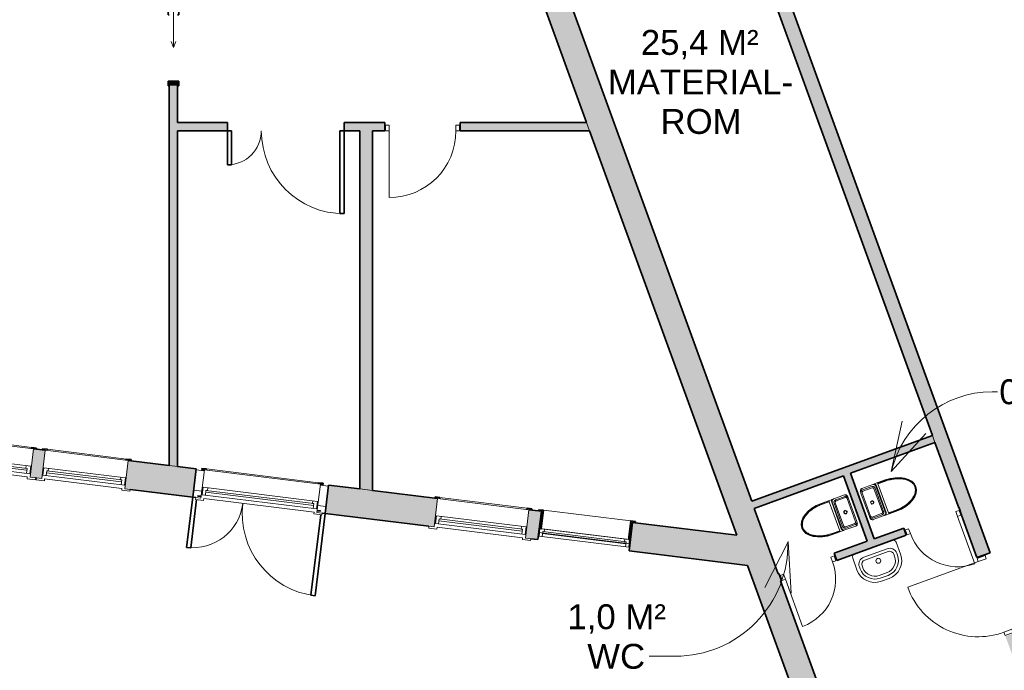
# Model space of a CAD drawing. Header units: millimetres. Extents: x -22273 to 76848, y -40640 to 35706.
# Tile 7 of 21: x 22188 to 34066, y -13186 to -5340. Entities that reach past the tile are written whole.
import ezdxf

# ---------------------------------------------------------------- set-up
doc = ezdxf.new("R2010")
doc.units = ezdxf.units.MM
for name, color, linetype, lineweight in [('A-DETL', 90, 'Continuous', 9), ('A-DOOR', 31, 'Continuous', 9), ('A-DOOR-FRAM', 31, 'Continuous', 9), ('A-FLOR', 192, 'Continuous', 9), ('A-GLAZ', 151, 'Continuous', 9), ('A-WALL', 113, 'Continuous', 9), ('A-WALL-PATT', 111, 'Continuous', 9), ('G-ANNO-TEXT', 231, 'Continuous', 9), ('I-WALL', 2, 'Continuous', 9), ('L-SITE-WALL', 31, 'Continuous', 9), ('P-SANR-FIXT', 6, 'Continuous', 9)]:
    doc.layers.add(name, color=color, linetype=linetype, lineweight=lineweight)
doc.styles.add('Arial_3', font='arial.ttf', dxfattribs={"height": 300})

# ---------------------------------------------------------------- blocks, each defined once
blk = doc.blocks.new('Innerdør Slett _Diplomat_ - 10x21-538665-1_0 første etg_hele_anlegget_m_funksjoner_m_rom')
at = {"layer": 'A-DOOR', "color": 55}
for p, q in [((-442, 17), (-400, 17)), ((-442, -85), (-442, 17)), ((-400, -85), (-400, 17)), ((506, 17), (506, -85)), ((506, 17), (548, 17)), ((548, 17), (548, -85)), ((-400, -85), (-442, -85)), ((-400, -991), (-400, -85)), ((548, -85), (506, -85))]:
    blk.add_line(p, q, dxfattribs=at)
blk.add_arc((-400, -85), 906, 270, 0, dxfattribs=at)
blk = doc.blocks.new('Innerdør Slett _Diplomat_ - 7x21-539419-1_0 første etg_hele_anlegget_m_funksjoner_m_rom')
at = {"layer": 'A-DOOR', "color": 55}
for p, q in [((-250, 652), (-250, 46)), ((-292, 46), (-292, -17)), ((-250, 46), (-292, 46)), ((-250, 46), (-250, -17)), ((356, -17), (356, 46)), ((398, 46), (356, 46)), ((398, -17), (398, 46)), ((-292, -17), (-250, -17)), ((356, -17), (398, -17))]:
    blk.add_line(p, q, dxfattribs=at)
blk.add_arc((-250, 46), 606, 360, 90, dxfattribs=at)
blk = doc.blocks.new('Innerdør Slett _Diplomat_ - 7x21-539420-1_0 første etg_hele_anlegget_m_funksjoner_m_rom')
at = {"layer": 'A-DOOR', "color": 55}
for p, q in [((-292, 17), (-250, 17)), ((-292, -46), (-292, 17)), ((-250, -46), (-250, 17)), ((356, 17), (356, -46)), ((356, 17), (398, 17)), ((398, 17), (398, -46)), ((-250, -46), (-292, -46)), ((-250, -652), (-250, -46)), ((398, -46), (356, -46))]:
    blk.add_line(p, q, dxfattribs=at)
blk.add_arc((-250, -46), 606, 270, 0, dxfattribs=at)
blk = doc.blocks.new('Vindu FK - 10X26 FK V4-V12-1_0 første etg_hele_anlegget_m_funksjoner_m_rom')
at = {"layer": 'A-GLAZ'}
h = blk.add_hatch(color=9, dxfattribs=at)
h.paths.add_polyline_path([(-538, -172), (-538, -187), (-480, -187), (-482, -172), (-505, -172)])
h.paths.add_polyline_path([(480, -172), (480, -187), (538, -185), (536, -172), (495, -172)])
at = {"layer": 'A-GLAZ', "color": 55}
for p, q in [((-470, 194), (-568, 194)), ((-568, 194), (-568, 172)), ((-568, 172), (-505, 172)), ((-505, 172), (-505, -172)), ((495, 130), (-495, 130)), ((-495, 130), (-495, 38)), ((-470, 172), (-470, 194)), ((470, 172), (-470, 172)), ((-456, 70), (-456, 130)), ((456, 70), (456, 130)), ((568, 194), (470, 194)), ((470, 194), (470, 172)), ((495, 38), (495, 130)), ((505, -172), (505, 172)), ((505, 172), (568, 172)), ((568, 172), (568, 194)), ((-495, 38), (495, 38)), ((-456, 94), (456, 94)), ((-456, 70), (456, 70)), ((-438, 70), (-456, 70)), ((-438, 38), (-438, 70)), ((438, 70), (456, 70)), ((438, 38), (438, 70)), ((-505, -172), (505, -172)), ((480, -187), (-480, -187))]:
    blk.add_line(p, q, dxfattribs=at)
at = {"layer": 'A-GLAZ', "color": 8, "lineweight": 35}
for p, q in [((-538, -172), (-538, -187)), ((-538, -187), (-480, -187)), ((-480, -187), (-480, -172)), ((480, -172), (480, -187)), ((480, -187), (538, -187)), ((538, -187), (538, -172))]:
    blk.add_line(p, q, dxfattribs=at)
blk = doc.blocks.new('Vindu FKS 1x2-J - 11x26 FKS V3-V13-1_0 første etg_hele_anlegget_m_funksjoner_m_rom')
at = {"layer": 'A-GLAZ'}
h = blk.add_hatch(color=9, dxfattribs=at)
h.paths.add_polyline_path([(-545, 38), (-545, -172), (-588, -172), (-588, -187), (-530, -187), (-530, 38), (-539, 38)])
h.paths.add_polyline_path([(530, 38), (530, -187), (588, -186), (586, -172), (545, -172), (545, 38)])
at = {"layer": 'A-GLAZ', "color": 55}
for p, q in [((545, 130), (-545, 130)), ((-545, 130), (-545, 38)), ((-506, 70), (-506, 130)), ((506, 70), (506, 130)), ((545, 38), (545, 130)), ((-545, 38), (545, 38)), ((530, 38), (-530, 38)), ((-506, 94), (506, 94)), ((-506, 70), (506, 70)), ((-488, 70), (-506, 70)), ((-488, 38), (-488, 70)), ((488, 70), (506, 70)), ((488, 38), (488, 70)), ((530, -187), (-530, -187))]:
    blk.add_line(p, q, dxfattribs=at)
at = {"layer": 'A-GLAZ', "color": 8, "lineweight": 35}
for p, q in [((-545, 38), (-545, -172)), ((-530, 38), (-545, 38)), ((-530, -187), (-530, 38)), ((545, 38), (530, 38)), ((530, 38), (530, -187)), ((545, -172), (545, 38)), ((-588, -172), (-588, -187)), ((-588, -187), (-530, -187)), ((-545, -172), (-555, -172)), ((530, -187), (588, -187)), ((555, -172), (545, -172)), ((588, -187), (588, -172))]:
    blk.add_line(p, q, dxfattribs=at)
blk = doc.blocks.new('Vindu FK - 11X26 FK V2-V14-1_0 første etg_hele_anlegget_m_funksjoner_m_rom')
at = {"layer": 'A-GLAZ'}
h = blk.add_hatch(color=9, dxfattribs=at)
h.paths.add_polyline_path([(-588, -172), (-588, -187), (-530, -187), (-532, -172), (-555, -172)])
h.paths.add_polyline_path([(530, -172), (530, -187), (588, -187), (586, -172), (545, -172)])
at = {"layer": 'A-GLAZ', "color": 55}
for p, q in [((-520, 194), (-618, 194)), ((-618, 194), (-618, 172)), ((-618, 172), (-555, 172)), ((-555, 172), (-555, -172)), ((545, 130), (-545, 130)), ((-545, 130), (-545, 38)), ((-520, 172), (-520, 194)), ((520, 172), (-520, 172)), ((-506, 70), (-506, 130)), ((506, 70), (506, 130)), ((618, 194), (520, 194)), ((520, 194), (520, 172)), ((545, 38), (545, 130)), ((555, -172), (555, 172)), ((555, 172), (618, 172)), ((618, 172), (618, 194)), ((-545, 38), (545, 38)), ((-506, 94), (506, 94)), ((-506, 70), (506, 70)), ((-488, 70), (-506, 70)), ((-488, 38), (-488, 70)), ((488, 70), (506, 70)), ((488, 38), (488, 70)), ((-555, -172), (555, -172)), ((530, -187), (-530, -187))]:
    blk.add_line(p, q, dxfattribs=at)
at = {"layer": 'A-GLAZ', "color": 8, "lineweight": 35}
for p, q in [((-588, -172), (-588, -187)), ((-588, -187), (-530, -187)), ((-530, -187), (-530, -172)), ((530, -172), (530, -187)), ((530, -187), (588, -187)), ((588, -187), (588, -172))]:
    blk.add_line(p, q, dxfattribs=at)
blk = doc.blocks.new('Vindu FK - 23X6 FK V1-492025-1_0 første etg_hele_anlegget_m_funksjoner_m_rom')
at = {"layer": 'A-GLAZ'}
h = blk.add_hatch(color=9, dxfattribs=at)
h.paths.add_polyline_path([(-1188, -172), (-1188, -187), (-1130, -187), (-1132, -172), (-1155, -172)])
h.paths.add_polyline_path([(1130, -172), (1130, -187), (1188, -187), (1186, -172), (1145, -172)])
at = {"layer": 'A-GLAZ', "color": 55}
for p, q in [((-1120, 194), (-1218, 194)), ((-1218, 194), (-1218, 172)), ((-1218, 172), (-1155, 172)), ((-1155, 172), (-1155, -172)), ((1145, 130), (-1145, 130)), ((-1145, 130), (-1145, 38)), ((-1120, 172), (-1120, 194)), ((1120, 172), (-1120, 172)), ((-1106, 70), (-1106, 130)), ((1106, 70), (1106, 130)), ((1218, 194), (1120, 194)), ((1120, 194), (1120, 172)), ((1145, 38), (1145, 130)), ((1155, -172), (1155, 172)), ((1155, 172), (1218, 172)), ((1218, 172), (1218, 194)), ((-1145, 38), (1145, 38)), ((-1106, 94), (1106, 94)), ((-1106, 70), (1106, 70)), ((-1088, 70), (-1106, 70)), ((-1088, 38), (-1088, 70)), ((1088, 70), (1106, 70)), ((1088, 38), (1088, 70)), ((-1155, -172), (1155, -172)), ((1130, -187), (-1130, -187))]:
    blk.add_line(p, q, dxfattribs=at)
at = {"layer": 'A-GLAZ', "color": 8, "lineweight": 35}
for p, q in [((-1155, -172), (-1188, -172)), ((-1188, -172), (-1188, -187)), ((-1188, -187), (-1130, -187)), ((-1130, -187), (-1130, -172)), ((1130, -172), (1130, -187)), ((1130, -187), (1188, -187)), ((1188, -172), (1155, -172)), ((1188, -187), (1188, -172))]:
    blk.add_line(p, q, dxfattribs=at)
blk = doc.blocks.new('Y-dør tofløya med glas - ID 16x22M-V16-1_0 første etg_hele_anlegget_m_funksjoner_m_rom')
at = {"layer": 'A-DOOR'}
h = blk.add_hatch(color=9, dxfattribs=at)
h.paths.add_polyline_path([(-1448, 152), (-1447, 147), (-1408, 147), (-1408, 152), (-1448, 152)])
h.paths.add_polyline_path([(2, 152), (2, 147), (42, 147), (42, 152), (4, 152)])
at = {"layer": 'A-DOOR', "color": 8, "lineweight": 35}
for p, q in [((-1508, 1171), (-1455, 1171)), ((-1508, 172), (-1508, 1171)), ((-1457, 194), (-1457, 1171)), ((51, 194), (51, 782)), ((102, 782), (51, 782)), ((102, 172), (102, 782)), ((-1508, 172), (-1471, 172)), ((-1408, 152), (-1448, 152)), ((-1448, 152), (-1448, 147)), ((-1448, 147), (-1408, 147)), ((42, 152), (2, 152)), ((2, 147), (42, 147)), ((42, 147), (42, 152)), ((102, 172), (65, 172))]:
    blk.add_line(p, q, dxfattribs=at)
at = {"layer": 'A-DOOR', "color": 55}
for centre, radius, start, end in [((-1508, 172), 1000, 0, 90), ((102, 172), 610, 90, 180)]:
    blk.add_arc(centre, radius, start, end, dxfattribs=at)
blk = doc.blocks.new('Vindu FK - 14X6 FK d1-494206-1_0 første etg_hele_anlegget_m_funksjoner_m_rom')
at = {"layer": 'A-GLAZ'}
h = blk.add_hatch(color=9, dxfattribs=at)
h.paths.add_polyline_path([(-738, -172), (-738, -187), (-680, -187), (-680, -172), (-705, -172)])
h.paths.add_polyline_path([(680, -172), (680, -187), (738, -187), (738, -172), (695, -172)])
at = {"layer": 'A-GLAZ', "color": 55}
for p, q in [((-670, 194), (-768, 194)), ((-768, 194), (-768, 172)), ((-768, 172), (-705, 172)), ((-705, 172), (-705, -172)), ((695, 130), (-695, 130)), ((-695, 130), (-695, 38)), ((-670, 172), (-670, 194)), ((670, 172), (-670, 172)), ((-656, 70), (-656, 130)), ((656, 70), (656, 130)), ((768, 194), (670, 194)), ((670, 194), (670, 172)), ((695, 38), (695, 130)), ((705, -172), (705, 172)), ((705, 172), (768, 172)), ((768, 172), (768, 194)), ((-695, 38), (695, 38)), ((-656, 94), (656, 94)), ((-656, 70), (656, 70)), ((-638, 70), (-656, 70)), ((-638, 38), (-638, 70)), ((638, 70), (656, 70)), ((638, 38), (638, 70)), ((-705, -172), (705, -172)), ((680, -187), (-680, -187))]:
    blk.add_line(p, q, dxfattribs=at)
at = {"layer": 'A-GLAZ', "color": 8, "lineweight": 35}
for p, q in [((-705, -172), (-738, -172)), ((-738, -172), (-738, -187)), ((-738, -187), (-680, -187)), ((-680, -187), (-680, -172)), ((680, -172), (680, -187)), ((680, -187), (738, -187)), ((738, -172), (705, -172)), ((738, -187), (738, -172))]:
    blk.add_line(p, q, dxfattribs=at)
blk = doc.blocks.new('Innerdør Slett _Diplomat_ - 9x21-505349-1_0 første etg_hele_anlegget_m_funksjoner_m_rom')
at = {"layer": 'A-DOOR', "color": 55}
for p, q in [((-392, 17), (-350, 17)), ((-392, -50), (-392, 17)), ((-350, -50), (-350, 17)), ((456, 17), (456, -50)), ((456, 17), (498, 17)), ((498, 17), (498, -50)), ((-350, -50), (-392, -50)), ((-350, -856), (-350, -50)), ((498, -50), (456, -50))]:
    blk.add_line(p, q, dxfattribs=at)
blk.add_arc((-350, -50), 806, 270, 0, dxfattribs=at)
blk = doc.blocks.new('Innerdør slett tofløya lite sidefelt - ID 14x21M-552729-1_0 første etg_hele_anlegget_m_funksjoner_m_rom')
at = {"layer": 'A-DOOR', "color": 8, "lineweight": 35}
for p, q in [((-1308, 1049), (-1255, 1049)), ((-1308, 50), (-1308, 1049)), ((-1257, 50), (-1257, 1049)), ((51, 50), (51, 460)), ((102, 460), (51, 460)), ((102, 50), (102, 460)), ((-1308, 50), (-1257, 50)), ((102, 50), (51, 50))]:
    blk.add_line(p, q, dxfattribs=at)
at = {"layer": 'A-DOOR', "color": 55}
for centre, radius, start, end in [((-1308, 50), 1000, 0, 90), ((102, 50), 410, 90, 180)]:
    blk.add_arc(centre, radius, start, end, dxfattribs=at)
blk = doc.blocks.new('Innerdor Skyvedor Glatt - 9x21-V22-1_0 første etg_hele_anlegget_m_funksjoner_m_rom')
at = {"layer": 'A-DOOR'}
h = blk.add_hatch(color=9, dxfattribs=at)
h.paths.add_polyline_path([(461, -50), (403, -50), (403, -65), (461, -65)])
h.paths.add_polyline_path([(461, 65), (403, 65), (403, 50), (461, 50)])
h.paths.add_polyline_path([(-397, 65), (-455, 65), (-455, 50), (-397, 50)])
h.paths.add_polyline_path([(-397, -50), (-455, -50), (-455, -65), (-397, -65)])
at = {"layer": 'A-DOOR-FRAM'}
blk.add_hatch(color=9, dxfattribs=at).paths.add_polyline_path([(435, -50), (435, 50), (403, 50), (403, -50)])
at = {"layer": 'A-DOOR', "color": 8, "lineweight": 35}
for p, q in [((-455, 65), (-397, 65)), ((-455, 50), (-455, 65)), ((-397, 65), (-397, 50)), ((403, 65), (461, 65)), ((403, 50), (403, 65)), ((450, 50), (403, 50)), ((461, 65), (461, 50)), ((-455, -65), (-455, -50)), ((-397, -65), (-455, -65)), ((-397, -50), (-397, -65)), ((403, -50), (450, -50)), ((403, -65), (403, -50)), ((461, -65), (403, -65)), ((461, -50), (461, -65))]:
    blk.add_line(p, q, dxfattribs=at)
at = {"layer": 'A-DOOR', "color": 55}
for q in [(-75, 27), (-75, -27), (-826, 0)]:
    blk.add_line((0, 0), q, dxfattribs=at)
at = {"layer": 'A-DOOR-FRAM', "color": 8, "lineweight": 35}
for p, q in [((403, 50), (435, 50)), ((403, -50), (403, 50)), ((435, 50), (435, -50)), ((435, -50), (403, -50))]:
    blk.add_line(p, q, dxfattribs=at)
blk = doc.blocks.new('Sanitær Servant Løs - 56x42-571438-1_0 første etg_hele_anlegget_m_funksjoner_m_rom')
at = {"layer": 'P-SANR-FIXT', "color": 55}
for p, q in [((165, 466), (65, 466)), ((65, 426), (165, 426)), ((165, 426), (65, 426)), ((165, 390), (65, 390)), ((-165, 236), (-165, 86)), ((-125, 211), (-125, 236)), ((-125, 211), (-125, 236)), ((-88, 211), (-88, 236)), ((265, 157), (-35, 157)), ((265, 121), (-35, 121)), ((265, 121), (-35, 121)), ((319, 236), (319, 211)), ((355, 236), (355, 211)), ((355, 236), (355, 211)), ((395, 86), (395, 236))]:
    blk.add_line(p, q, dxfattribs=at)
blk.add_circle((115, 221), 30, dxfattribs=at)
for centre, radius, start, end in [((65, 236), 230, 90, 180), ((65, 236), 190, 90, 180), ((65, 236), 190, 90, 180), ((65, 236), 154, 90, 180), ((165, 236), 230, 360, 90), ((165, 236), 190, 0, 90), ((165, 236), 190, 360, 90), ((165, 236), 154, 360, 90), ((-35, 211), 90, 180, 270), ((-35, 211), 90, 180, 270), ((-35, 211), 53.8, 180, 270), ((265, 211), 90, 270, 0), ((265, 211), 53.8, 270, 0), ((265, 211), 90, 270, 0), ((-125, 86), 40, 180, 270), ((355, 86), 40, 270, 360)]:
    blk.add_arc(centre, radius, start, end, dxfattribs=at)
blk = doc.blocks.new('Sanitærutstyr Toalett Gulvmontert - Type 1-571466-1_0 første etg_hele_anlegget_m_funksjoner_m_rom')
at = {"layer": 'P-SANR-FIXT', "color": 55}
for p, q in [((105, 412), (105, 271)), ((110, 412), (110, 312)), ((119, 412), (119, 312)), ((491, 312), (491, 412)), ((500, 312), (500, 412)), ((505, 271), (505, 412)), ((106, 251), (106, 112)), ((119, 312), (110, 312)), ((491, 312), (119, 312)), ((135, 287), (475, 287)), ((474, 281), (136, 281)), ((155, 263), (455, 263)), ((455, 248), (155, 248)), ((500, 312), (491, 312)), ((504, 112), (504, 251)), ((124, 112), (124, 232)), ((139, 232), (139, 112)), ((471, 112), (471, 232)), ((486, 232), (486, 112)), ((136, 82), (154, 82)), ((136, 82), (155, 82)), ((155, 82), (136, 82)), ((155, 82), (136, 82)), ((154, 82), (155, 82)), ((155, 96), (455, 96)), ((455, 82), (155, 82)), ((455, 82), (456, 82)), ((455, 82), (474, 82)), ((474, 82), (455, 82)), ((474, 82), (455, 82)), ((456, 82), (474, 82))]:
    blk.add_line(p, q, dxfattribs=at)
at = {"layer": 'P-SANR-FIXT', "color": 55, "flags": 128}
blk.add_lwpolyline([(505, 412), (501, 475), (490, 535), (471, 590), (446, 639), (416, 678), (382, 708), (344, 726), (305, 732), (266, 726), (228, 708), (194, 678), (164, 639), (139, 590), (120, 535), (109, 475), (105, 412)], dxfattribs=at)
at = {"layer": 'P-SANR-FIXT', "color": 55}
for centre, radius, start, end in [((135, 252), 35.1, 90, 148.7007), ((135, 252), 35.1, 117.1393, 139.8014), ((135, 252), 35.1, 90, 113.8684), ((155, 232), 16.1, 90, 180), ((455, 232), 16.1, 360, 90), ((475, 252), 35.1, 31.2993, 90), ((475, 252), 35.1, 66.1316, 90), ((475, 252), 35.1, 40.1986, 62.8607), ((305, 172), 20, 90, 270), ((305, 172), 17.5, 90, 270), ((305, 172), 17.1, 90, 270), ((305, 172), 20, 270, 90), ((305, 172), 17.5, 270, 90), ((305, 172), 17.1, 270, 90), ((155, 112), 16.1, 180, 270), ((455, 112), 16.1, 270, 360)]:
    blk.add_arc(centre, radius, start, end, dxfattribs=at)
for centre, major_axis, ratio, start_param, end_param in [((136, 266), (22.3, 0), 0.707107, 1.570812, 1.610204), ((155, 264), (21.9, 0), 0.047565, 4.684621, 4.712388), ((455, 264), (21.9, 0), 0.047565, 4.71239, 4.740157), ((488, 251), (0, 22.3), 0.707107, 4.712405, 4.751797), ((123, 232), (0, 21.9), 0.047565, 4.71239, 4.740157), ((487, 232), (0, 21.9), 0.047565, 1.543028, 1.570795), ((136, 97), (21.3, 0), 0.707107, 4.669146, 4.712369), ((136, 112), (29.4, 0), 0.998369, 4.662191, 4.712399), ((474, 97), (21.3, 0), 0.707107, 4.712409, 4.755631), ((474, 112), (29.4, 0), 0.998369, 4.712379, 4.762587)]:
    blk.add_ellipse(centre, major_axis=major_axis, ratio=ratio, start_param=start_param, end_param=end_param, dxfattribs=at)
for points in [[(500, 412), (500, 433), (497, 474), (486, 534), (468, 589), (443, 637), (413, 677), (379, 706), (343, 723), (305, 729), (267, 723), (231, 706), (197, 677), (167, 637), (142, 589), (124, 534), (113, 474), (110, 433), (110, 412)], [(491, 412), (491, 433), (488, 473), (477, 532), (459, 586), (435, 633), (406, 670), (374, 698), (340, 715), (305, 720), (270, 715), (236, 698), (204, 670), (175, 633), (151, 586), (133, 532), (122, 473), (119, 433), (119, 412)], [(110, 267), (107, 262), (106, 257), (106, 252)], [(107, 263), (107, 266), (107, 270), (107, 273)], [(504, 252), (504, 257), (501, 267), (490, 278), (480, 281), (475, 281)], [(503, 273), (503, 270), (503, 266), (503, 263)], [(109, 101), (109, 102), (108, 103), (108, 104)], [(499, 97), (497, 93), (490, 86), (480, 83), (475, 82)]]:
    blk.add_open_spline(points, degree=3, dxfattribs=at)
for points, knots in [([(135, 281), (130, 281), (120, 278), (113, 271), (110, 267)], [-1, -1, -1, -1, -0.6666667, -0.3459994, -0.3459994, -0.3459994, -0.3459994]), ([(124, 233), (124, 236), (126, 243), (131, 253), (141, 261), (150, 263), (154, 263)], [-1, -1, -1, -1, -0.785714, -0.571429, -0.285714, 0, 0, 0, 0]), ([(456, 263), (459, 263), (466, 262), (476, 256), (484, 246), (486, 237), (486, 233)], [-1, -1, -1, -1, -0.785714, -0.571429, -0.285714, 0, 0, 0, 0]), ([(106, 112), (106, 109), (107, 102), (112, 93), (122, 85), (131, 82), (135, 82)], [-1, -1, -1, -1, -0.785714, -0.571429, -0.285714, 0, 0, 0, 0]), ([(135, 82), (130, 83), (123, 85), (117, 90), (115, 91)], [-1, -1, -1, -1, -0.6666667, -0.5, -0.5, -0.5, -0.5]), ([(154, 82), (151, 82), (144, 83), (134, 89), (126, 99), (124, 108), (124, 112)], [-1, -1, -1, -1, -0.785714, -0.571429, -0.285714, 0, 0, 0, 0]), ([(486, 112), (486, 109), (484, 102), (479, 92), (469, 84), (460, 82), (456, 82)], [-1, -1, -1, -1, -0.785714, -0.571429, -0.285714, 0, 0, 0, 0]), ([(475, 82), (478, 82), (485, 84), (495, 89), (502, 99), (504, 108), (504, 112)], [-1, -1, -1, -1, -0.785714, -0.571429, -0.285714, 0, 0, 0, 0])]:
    blk.add_open_spline(points, degree=3, knots=knots, dxfattribs=at)
blk = doc.blocks.new('Sanitærutstyr Toalett Gulvmontert - Type 1-V24-1_0 første etg_hele_anlegget_m_funksjoner_m_rom')
at = {"layer": 'P-SANR-FIXT', "color": 55}
for p, q in [((105, 412), (105, 271)), ((110, 412), (110, 312)), ((119, 412), (119, 312)), ((491, 312), (491, 412)), ((500, 312), (500, 412)), ((505, 271), (505, 412)), ((106, 251), (106, 112)), ((119, 312), (110, 312)), ((491, 312), (119, 312)), ((135, 287), (475, 287)), ((474, 281), (136, 281)), ((155, 263), (455, 263)), ((455, 248), (155, 248)), ((500, 312), (491, 312)), ((504, 112), (504, 251)), ((124, 112), (124, 232)), ((139, 232), (139, 112)), ((471, 112), (471, 232)), ((486, 232), (486, 112)), ((136, 82), (154, 82)), ((136, 82), (155, 82)), ((155, 82), (136, 82)), ((155, 82), (136, 82)), ((154, 82), (155, 82)), ((155, 96), (455, 96)), ((455, 82), (155, 82)), ((455, 82), (456, 82)), ((455, 82), (474, 82)), ((474, 82), (455, 82)), ((474, 82), (455, 82)), ((456, 82), (474, 82))]:
    blk.add_line(p, q, dxfattribs=at)
at = {"layer": 'P-SANR-FIXT', "color": 55, "flags": 128}
blk.add_lwpolyline([(505, 412), (501, 475), (490, 535), (471, 590), (446, 639), (416, 678), (382, 708), (344, 726), (305, 732), (266, 726), (228, 708), (194, 678), (164, 639), (139, 590), (120, 535), (109, 475), (105, 412)], dxfattribs=at)
at = {"layer": 'P-SANR-FIXT', "color": 55}
for centre, radius, start, end in [((135, 252), 35.1, 90, 148.7007), ((135, 252), 35.1, 117.1393, 139.8014), ((135, 252), 35.1, 90, 113.8684), ((155, 232), 16.1, 90, 180), ((455, 232), 16.1, 360, 90), ((475, 252), 35.1, 31.2993, 90), ((475, 252), 35.1, 66.1316, 90), ((475, 252), 35.1, 40.1986, 62.8607), ((305, 172), 20, 90, 270), ((305, 172), 17.5, 90, 270), ((305, 172), 17.1, 90, 270), ((305, 172), 20, 270, 90), ((305, 172), 17.5, 270, 90), ((305, 172), 17.1, 270, 90), ((155, 112), 16.1, 180, 270), ((455, 112), 16.1, 270, 360)]:
    blk.add_arc(centre, radius, start, end, dxfattribs=at)
for centre, major_axis, ratio, start_param, end_param in [((136, 266), (22.3, 0), 0.707107, 1.570812, 1.610204), ((155, 264), (21.9, 0), 0.047565, 4.684621, 4.712388), ((455, 264), (21.9, 0), 0.047565, 4.71239, 4.740157), ((488, 251), (0, 22.3), 0.707107, 4.712405, 4.751797), ((123, 232), (0, 21.9), 0.047565, 4.71239, 4.740157), ((487, 232), (0, 21.9), 0.047565, 1.543028, 1.570795), ((136, 97), (21.3, 0), 0.707107, 4.669146, 4.712369), ((136, 112), (29.4, 0), 0.998369, 4.662191, 4.712399), ((474, 97), (21.3, 0), 0.707107, 4.712409, 4.755631), ((474, 112), (29.4, 0), 0.998369, 4.712379, 4.762587)]:
    blk.add_ellipse(centre, major_axis=major_axis, ratio=ratio, start_param=start_param, end_param=end_param, dxfattribs=at)
for points in [[(500, 412), (500, 433), (497, 474), (486, 534), (468, 589), (443, 637), (413, 677), (379, 706), (343, 723), (305, 729), (267, 723), (231, 706), (197, 677), (167, 637), (142, 589), (124, 534), (113, 474), (110, 433), (110, 412)], [(491, 412), (491, 433), (488, 473), (477, 532), (459, 586), (435, 633), (406, 670), (374, 698), (340, 715), (305, 720), (270, 715), (236, 698), (204, 670), (175, 633), (151, 586), (133, 532), (122, 473), (119, 433), (119, 412)], [(135, 281), (130, 281), (120, 278), (109, 267), (106, 257), (106, 252)], [(107, 263), (107, 266), (107, 270), (107, 273)], [(504, 252), (504, 257), (501, 267), (490, 278), (480, 281), (475, 281)], [(503, 273), (503, 270), (503, 266), (503, 263)], [(109, 101), (109, 102), (108, 103), (108, 104)], [(499, 97), (497, 93), (490, 86), (480, 83), (475, 82)]]:
    blk.add_open_spline(points, degree=3, dxfattribs=at)
for points, knots in [([(124, 233), (124, 236), (126, 243), (131, 253), (141, 261), (150, 263), (154, 263)], [-1, -1, -1, -1, -0.785714, -0.571429, -0.285714, 0, 0, 0, 0]), ([(456, 263), (459, 263), (466, 262), (476, 256), (484, 246), (486, 237), (486, 233)], [-1, -1, -1, -1, -0.785714, -0.571429, -0.285714, 0, 0, 0, 0]), ([(106, 112), (106, 109), (107, 102), (112, 93), (122, 85), (131, 82), (135, 82)], [-1, -1, -1, -1, -0.785714, -0.571429, -0.285714, 0, 0, 0, 0]), ([(135, 82), (130, 83), (123, 85), (117, 90), (115, 91)], [-1, -1, -1, -1, -0.6666667, -0.5, -0.5, -0.5, -0.5]), ([(130, 95), (129, 96), (126, 102), (124, 108), (124, 112)], [-0.3962599, -0.3962599, -0.3962599, -0.3962599, -0.2857143, 0, 0, 0, 0]), ([(154, 82), (151, 82), (144, 83), (136, 88), (132, 92), (131, 94)], [-1, -1, -1, -1, -0.7857143, -0.5714286, -0.4285714, -0.4285714, -0.4285714, -0.4285714]), ([(486, 112), (486, 109), (484, 102), (479, 92), (469, 84), (460, 82), (456, 82)], [-1, -1, -1, -1, -0.785714, -0.571429, -0.285714, 0, 0, 0, 0]), ([(475, 82), (478, 82), (485, 84), (495, 89), (502, 99), (504, 108), (504, 112)], [-1, -1, -1, -1, -0.785714, -0.571429, -0.285714, 0, 0, 0, 0])]:
    blk.add_open_spline(points, degree=3, knots=knots, dxfattribs=at)

msp = doc.modelspace()

# ---------------------------------------------------------------- hatches: boundary and pattern name
at = {"layer": 'A-WALL-PATT'}
h = msp.add_hatch(color=9, dxfattribs=at)
h.paths.add_polyline_path([(39989, -29009), (40069, -28980), (40055, -28942), (40135, -28913), (34757, -14136), (34597, -14195), (39964, -28942)])
h.paths.add_polyline_path([(34286, -13339), (34445, -13281), (34240, -12717), (34080, -12776), (34127, -12903)])
h.paths.add_polyline_path([(33735, -11826), (33895, -11768), (29115, 1363), (28955, 1305), (33517, -11228), (33520, -11228), (33551, -11313), (33548, -11314), (33714, -11768)])
h = msp.add_hatch(color=9, dxfattribs=at)
h.paths.add_polyline_path([(41210, -40055), (41502, -39949), (40655, -37623), (40364, -37729), (41172, -39949)])
h.paths.add_polyline_path([(39950, -36592), (40241, -36486), (39911, -35579), (39620, -35685), (39937, -36555)])
h.paths.add_polyline_path([(39206, -34548), (39498, -34442), (38381, -31374), (38090, -31480), (39187, -34497)])
h.paths.add_polyline_path([(37744, -30531), (38035, -30425), (36194, -25365), (35902, -25471), (37574, -30064)])
h.paths.add_polyline_path([(35488, -24334), (35780, -24228), (35462, -23354), (35170, -23460), (35470, -24282)])
h.paths.add_polyline_path([(34757, -22323), (35048, -22217), (34737, -21362), (34445, -21468), (34738, -22271)])
h.paths.add_polyline_path([(34031, -20331), (34323, -20225), (34005, -19351), (33713, -19457), (34013, -20279)])
h.paths.add_polyline_path([(33300, -18320), (33591, -18214), (33266, -17321), (32975, -17427), (33281, -18268)])
h.paths.add_polyline_path([(32561, -16290), (32852, -16184), (32445, -15066), (32154, -15172), (32542, -16238)])
h.paths.add_polyline_path([(31808, -14223), (32100, -14117), (27050, -242), (26758, -348), (31368, -13014)])
for points in [[(24093, -10729), (24093, -6127), (23993, -6127), (23993, -10717)], [(26443, -11018), (26443, -6680), (26293, -6680), (26293, -10999)], [(31050, -11233), (33230, -10439), (33199, -10353), (31019, -11146)], [(32412, -11630), (32498, -11599), (32211, -10810), (32125, -10842), (32321, -11380)]]:
    msp.add_hatch(color=9, dxfattribs=at).paths.add_polyline_path(points)
h = msp.add_hatch(color=9, dxfattribs=at)
h.paths.add_polyline_path([(27503, -6680), (29063, -6680), (29027, -6580), (27503, -6580)])
h.paths.add_polyline_path([(24693, -6680), (24693, -6580), (24093, -6580), (24093, -6680)])
h.paths.add_polyline_path([(26103, -6680), (26593, -6680), (26593, -6580), (26103, -6580)])
h = msp.add_hatch(color=9, dxfattribs=at)
h.paths.add_polyline_path([(30970, -11920), (30838, -11558), (29582, -11403), (29540, -11745), (30838, -11904)])
h.paths.add_polyline_path([(28439, -11609), (28481, -11268), (28332, -11250), (28290, -11591), (28352, -11599)])
h.paths.add_polyline_path([(27188, -11456), (27230, -11114), (25915, -10953), (25873, -11294), (27125, -11448)])
h.paths.add_polyline_path([(24275, -11098), (24317, -10757), (23498, -10656), (23456, -10998), (24190, -11088)])
h.paths.add_polyline_path([(22454, -10875), (22495, -10533), (22357, -10516), (22315, -10858), (22391, -10867)])
h.paths.add_polyline_path([(20022, -10576), (20063, -10235), (20024, -10230), (19982, -10571)])
h.paths.add_polyline_path([(18980, -10448), (19022, -10107), (18714, -10069), (18672, -10410), (18917, -10440)])
h.paths.add_polyline_path([(17669, -10287), (17711, -9946), (17632, -9936), (17590, -10277), (17653, -10285)])
h.paths.add_polyline_path([(15297, -9996), (15338, -9654), (15260, -9645), (15218, -9986), (15280, -9994)])
h.paths.add_polyline_path([(14215, -9863), (14257, -9522), (13910, -9479), (13868, -9820), (14153, -9855)])
h.paths.add_polyline_path([(12866, -9697), (12907, -9356), (12848, -9349), (12806, -9690), (12865, -9697)])
h.paths.add_polyline_path([(10513, -9408), (10554, -9067), (10476, -9057), (10434, -9399), (10496, -9406)])
h.paths.add_polyline_path([(9431, -9276), (9473, -8934), (9284, -8911), (9284, -9258), (9384, -9270)])
h = msp.add_hatch(color=9, dxfattribs=at)
h.paths.add_polyline_path([(31368, -12108), (31378, -12104), (31346, -12018), (31337, -12021), (31346, -12047)])
h.paths.add_polyline_path([(32045, -11861), (32884, -11556), (32853, -11470), (32014, -11775)])

# ---------------------------------------------------------------- linework, layer by layer
at = {"layer": 'A-DETL'}
msp.add_line((33584, -10914), (33789, -11478), dxfattribs=at)
at = {"layer": 'A-FLOR', "color": 55}
for p, q in [((24315, -10769), (24415, -10781)), ((24385, -11025), (24285, -11013)), ((25814, -10953), (25913, -10965)), ((25883, -11209), (25784, -11197)), ((28479, -11280), (28489, -11281)), ((29571, -11414), (29581, -11415)), ((29551, -11659), (28449, -11524))]:
    msp.add_line(p, q, dxfattribs=at)
at = {"layer": 'A-WALL', "color": 8, "lineweight": 35}
for p, q in [((26806, -480), (29027, -6580)), ((31019, -11146), (27272, -853)), ((24093, -6127), (23993, -6127)), ((23993, -6127), (23993, -10717)), ((24093, -6580), (24093, -6127)), ((24693, -6580), (24093, -6580)), ((24693, -6680), (24693, -6580)), ((26593, -6580), (26103, -6580)), ((26103, -6580), (26103, -6680)), ((26593, -6680), (26593, -6580)), ((29027, -6580), (27503, -6580)), ((27503, -6580), (27503, -6680)), ((24093, -10729), (24093, -6680)), ((24093, -6680), (24693, -6680)), ((26103, -6680), (26293, -6680)), ((26293, -6680), (26293, -10999)), ((26443, -11018), (26443, -6680)), ((26443, -6680), (26593, -6680)), ((27503, -6680), (29063, -6680)), ((29063, -6680), (30838, -11558)), ((22495, -10533), (22389, -10520)), ((23993, -10717), (23498, -10656)), ((24317, -10757), (24093, -10729)), ((24275, -11098), (24317, -10757)), ((22377, -10865), (22391, -10867)), ((23519, -11005), (24275, -11098)), ((25915, -10953), (25873, -11294)), ((26293, -10999), (25915, -10953)), ((27230, -11114), (26443, -11018)), ((28481, -11268), (28332, -11250)), ((28439, -11609), (28481, -11268)), ((31337, -12021), (31050, -11233)), ((25873, -11294), (27125, -11448)), ((29582, -11403), (29540, -11745)), ((30838, -11558), (29582, -11403)), ((28352, -11599), (28439, -11609)), ((29540, -11745), (30970, -11920)), ((30970, -11920), (31808, -14223)), ((32100, -14117), (31368, -12108))]:
    msp.add_line(p, q, dxfattribs=at)
at = {"layer": 'A-WALL', "color": 55}
for p, q in [((29027, -6580), (29063, -6680)), ((33199, -10353), (33230, -10439)), ((24093, -10729), (23993, -10717)), ((26443, -11018), (26293, -10999))]:
    msp.add_line(p, q, dxfattribs=at)
at = {"layer": 'G-ANNO-TEXT', "color": 7}
for p, q in [((33920, -9827), (33986, -9827)), ((32702, -10790), (32834, -10182)), ((32702, -10790), (33120, -10329)), ((31457, -11635), (31178, -12189)), ((31457, -11635), (31493, -12255)), ((30100, -13017), (29782, -13017))]:
    msp.add_line(p, q, dxfattribs=at)
for centre, radius, start, end in [((33920, -11078), 1251, 90, 166.6734), ((30100, -11659), 1357, 270, 1.0362)]:
    msp.add_arc(centre, radius, start, end, dxfattribs=at)
at = {"layer": 'I-WALL', "color": 8, "lineweight": 35}
for p, q in [((33199, -10353), (31019, -11146)), ((32211, -10810), (33230, -10439)), ((31050, -11233), (32125, -10842)), ((32125, -10842), (32412, -11630)), ((32498, -11599), (32211, -10810)), ((32853, -11470), (32498, -11599)), ((32884, -11556), (32853, -11470)), ((32412, -11630), (32014, -11775)), ((32045, -11861), (32884, -11556)), ((32014, -11775), (32045, -11861)), ((31346, -12018), (31337, -12021)), ((31378, -12104), (31346, -12018)), ((31368, -12108), (31378, -12104))]:
    msp.add_line(p, q, dxfattribs=at)
at = {"layer": 'L-SITE-WALL', "color": 8, "lineweight": 35}
for p, q in [((33895, -11768), (29158, 1247)), ((29452, -60), (33199, -10353)), ((33230, -10439), (33517, -11228)), ((33517, -11228), (33520, -11227)), ((33520, -11227), (33551, -11313)), ((33551, -11313), (33548, -11314)), ((33548, -11314), (33735, -11826)), ((33735, -11826), (33895, -11768))]:
    msp.add_line(p, q, dxfattribs=at)

# ---------------------------------------------------------------- block references
at = {"layer": 'A-DOOR', "color": 55}
for name, p, rotation in [('Innerdor Skyvedor Glatt - 9x21-V22-1_0 første etg_hele_anlegget_m_funksjoner_m_rom', (24043, -5677), 269.9999999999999), ('Innerdør slett tofløya lite sidefelt - ID 14x21M-552729-1_0 første etg_hele_anlegget_m_funksjoner_m_rom', (24795, -6630), 180), ('Y-dør tofløya med glas - ID 16x22M-V16-1_0 første etg_hele_anlegget_m_funksjoner_m_rom', (24397, -10940), 173.0000000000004), ('Innerdør Slett _Diplomat_ - 7x21-539419-1_0 første etg_hele_anlegget_m_funksjoner_m_rom', (33252, -11373), 199.9999999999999), ('Innerdør Slett _Diplomat_ - 7x21-539420-1_0 første etg_hele_anlegget_m_funksjoner_m_rom', (31645, -11958), 19.9999999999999), ('Innerdør Slett _Diplomat_ - 10x21-538665-1_0 første etg_hele_anlegget_m_funksjoner_m_rom', (33969, -12222), 289.9999999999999)]:
    msp.add_blockref(name, p, dxfattribs=dict(at, rotation=rotation))
msp.add_blockref('Innerdør Slett _Diplomat_ - 9x21-505349-1_0 første etg_hele_anlegget_m_funksjoner_m_rom', (26995, -6630), dxfattribs=at)
at = {"layer": 'A-GLAZ', "color": 55, "rotation": 173.0000000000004}
for name, p in [('Vindu FK - 23X6 FK V1-492025-1_0 første etg_hele_anlegget_m_funksjoner_m_rom', (21189, -10546)), ('Vindu FK - 10X26 FK V4-V12-1_0 første etg_hele_anlegget_m_funksjoner_m_rom', (22976, -10765)), ('Vindu FK - 14X6 FK d1-494206-1_0 første etg_hele_anlegget_m_funksjoner_m_rom', (25095, -11026)), ('Vindu FK - 11X26 FK V2-V14-1_0 første etg_hele_anlegget_m_funksjoner_m_rom', (27760, -11353)), ('Vindu FKS 1x2-J - 11x26 FKS V3-V13-1_0 første etg_hele_anlegget_m_funksjoner_m_rom', (29010, -11506))]:
    msp.add_blockref(name, p, dxfattribs=at)
at = {"layer": 'P-SANR-FIXT', "color": 55}
for name, p, rotation in [('Sanitærutstyr Toalett Gulvmontert - Type 1-V24-1_0 første etg_hele_anlegget_m_funksjoner_m_rom', (32207, -10933), 289.9999999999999), ('Sanitærutstyr Toalett Gulvmontert - Type 1-571466-1_0 første etg_hele_anlegget_m_funksjoner_m_rom', (32416, -11507), 109.9999999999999), ('Sanitær Servant Løs - 56x42-571438-1_0 første etg_hele_anlegget_m_funksjoner_m_rom', (32579, -11618), 199.9999999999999)]:
    msp.add_blockref(name, p, dxfattribs=dict(at, rotation=rotation))

# ---------------------------------------------------------------- texts
at = {"layer": 'G-ANNO-TEXT', "color": 7, "char_height": 300, "attachment_point": 1, "style": 'Arial_3'}
for s, insert, width in [('25,4 M² ', (29681, -5464), 1908.02), ('MATERIAL-', (29284, -5941), 2725.74), ('ROM', (29919, -6417), 1202.53), ('0,9 M² ', (34006, -9677), 1555.27), ('1,0 M² ', (28796, -12390), 1555.27), ('WC', (29035, -12867), 881.86)]:
    msp.add_mtext(s, dxfattribs=dict(at, insert=insert, width=width))

doc.saveas('drawing.dxf')
